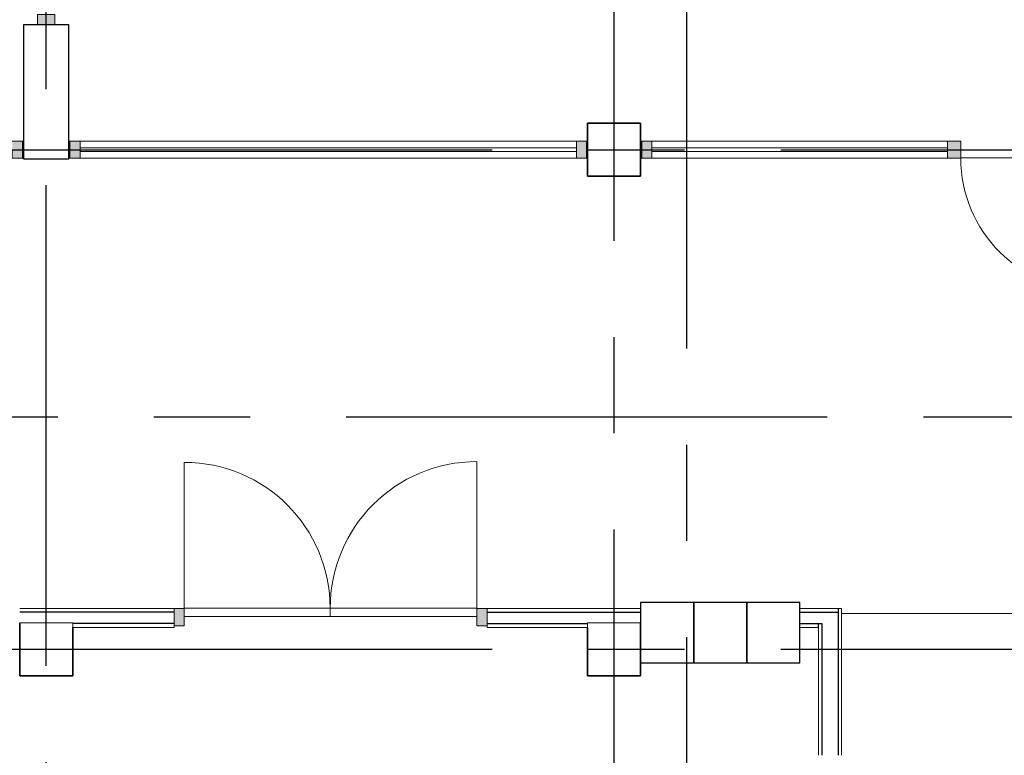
# Model space of a CAD drawing. Header units: millimetres. Extents: x -5940 to 121280, y -35718 to 26615.
# Tile 28 of 51: x 56075 to 62576, y 5400 to 10258. Entities that reach past the tile are written whole.
import ezdxf

# ---------------------------------------------------------------- set-up
doc = ezdxf.new("R2010")
doc.units = ezdxf.units.MM
doc.header["$LTSCALE"] = 100
doc.linetypes.add('CENTER', pattern=[50.8, 31.75, -6.35, 6.35, -6.35])
for name, color, linetype in [('AL22----_BINNENWAND', 2, 'Continuous'), ('AL28----_CONSTRUCTIES', 4, 'Continuous'), ('AL32----_BINNENKOZIJN', 1, 'Continuous'), ('AL45----_PLAFOND', 8, 'Continuous'), ('AL72----_GEBRUIKERSVOORZIENINGEN', 1, 'Continuous'), ('BL$7----_STRAMIEN', 8, 'Continuous')]:
    doc.layers.add(name, color=color, linetype=linetype)

# ---------------------------------------------------------------- blocks, each defined once
blk = doc.blocks.new('Rectangular Mullion - 31_CWM_067x114-7858783-_--_100 begane grond')
at = {"linetype": 'ByBlock', "lineweight": -2}
blk.add_hatch(color=0, dxfattribs=at).paths.add_polyline_path([(0, 0), (-67, 0), (-67, 114), (0, 114)], flags=0)
at = {"color": 0, "linetype": 'ByBlock', "lineweight": -2}
for p, q in [((-67, 114), (0, 114)), ((-67, 0), (-67, 114)), ((0, 114), (0, 0)), ((0, 0), (-67, 0))]:
    blk.add_line(p, q, dxfattribs=at)
blk = doc.blocks.new('31_DO_deur_0 - deur-8769442-_--_100 begane grond')
at = {"color": 0, "linetype": 'ByBlock', "lineweight": -2}
for p, q in [((484.5, 53), (-484.5, 53)), ((-484.5, 53), (-484.5, -1)), ((484.5, -1), (484.5, 53)), ((-484.5, -1), (484.5, -1))]:
    blk.add_line(p, q, dxfattribs=at)
blk = doc.blocks.new('Rectangular Mullion - 32-67x114-8769473-_--_100 begane grond')
at = {"linetype": 'ByBlock', "lineweight": -2}
blk.add_hatch(color=0, dxfattribs=at).paths.add_polyline_path([(0, -114), (-67, -114), (-67, 0), (0, 0), (0, -53)], flags=0)
at = {"color": 0, "linetype": 'ByBlock', "lineweight": -2}
for p, q in [((-67, 0), (0, 0)), ((0, 0), (0, -114)), ((-67, -114), (-67, -53)), ((0, -114), (-67, -114))]:
    blk.add_line(p, q, dxfattribs=at)
blk = doc.blocks.new('Rectangular Mullion - 32-67x114-8769464-_--_100 begane grond')
at = {"linetype": 'ByBlock', "lineweight": -2}
blk.add_hatch(color=0, dxfattribs=at).paths.add_polyline_path([(-67, -114), (0, -114), (0, 0), (-67, 0), (-67, -53)], flags=0)
at = {"color": 0, "linetype": 'ByBlock', "lineweight": -2}
for p, q in [((0, 0), (-67, 0)), ((0, -114), (0, 0)), ((-67, -53), (-67, -114)), ((-67, -114), (0, -114))]:
    blk.add_line(p, q, dxfattribs=at)
blk = doc.blocks.new('31_DO_deur_0 - deur-8769474-_--_100 begane grond')
at = {"color": 0, "linetype": 'ByBlock', "lineweight": -2}
for p, q in [((482, 53), (-482, 53)), ((-482, 53), (-482, -1)), ((482, -1), (482, 53)), ((-482, -1), (482, -1))]:
    blk.add_line(p, q, dxfattribs=at)
blk = doc.blocks.new('BI deur rechts - BI deur rechts-8769495-_--_100 begane grond')
at = {"color": 0, "linetype": 'ByBlock', "lineweight": -2}
blk.add_line((-482, 27), (-482, 991), dxfattribs=at)
blk.add_arc((-482, 27), 964, 360, 90, dxfattribs=at)
blk = doc.blocks.new('BI deur links - BI deur links-8769463-_--_100 begane grond')
at = {"color": 0, "linetype": 'ByBlock', "lineweight": -2}
blk.add_line((484.5, 27), (484.5, 996), dxfattribs=at)
blk.add_arc((484.5, 27), 969, 90, 180, dxfattribs=at)
blk = doc.blocks.new('31_DO_deur_0 - deur-8346439-_--_100 begane grond')
at = {"color": 0, "linetype": 'ByBlock', "lineweight": -2}
for p, q in [((440, 111), (-440, 111)), ((-440, 111), (-440, 57)), ((440, 57), (440, 111)), ((-440, 57), (440, 57))]:
    blk.add_line(p, q, dxfattribs=at)
blk = doc.blocks.new('BU deur rechts - BU deur rechts-V60-_--_100 begane grond')
at = {"color": 0, "linetype": 'ByBlock', "lineweight": -2}
blk.add_line((440, -27), (440, -907), dxfattribs=at)
blk.add_arc((440, -27), 880, 180, 270, dxfattribs=at)
blk = doc.blocks.new('System Panel - 31_CWP_glas_2-8920346-_--_100 begane grond')
at = {"color": 0, "linetype": 'ByBlock', "lineweight": -2}
for p, q in [((975.5, 69), (-975.5, 69)), ((-975.5, 69), (-975.5, 45)), ((975.5, 45), (975.5, 69)), ((-975.5, 45), (975.5, 45))]:
    blk.add_line(p, q, dxfattribs=at)
blk = doc.blocks.new('Rectangular Mullion - 32-67x114-8339040-_--_100 begane grond')
at = {"linetype": 'ByBlock', "lineweight": -2}
blk.add_hatch(color=0, dxfattribs=at).paths.add_polyline_path([(-67, -114), (-67, 0), (0, 0), (0, -114)], flags=0)
at = {"color": 0, "linetype": 'ByBlock', "lineweight": -2}
for p, q in [((-67, 0), (0, 0)), ((-67, -114), (-67, 0)), ((0, 0), (0, -114)), ((0, -114), (-67, -114))]:
    blk.add_line(p, q, dxfattribs=at)
blk = doc.blocks.new('Rectangular Mullion - 32-88x114-V62-_--_100 begane grond')
at = {"linetype": 'ByBlock', "lineweight": -2}
blk.add_hatch(color=0, dxfattribs=at).paths.add_polyline_path([(44, -114), (-44, -114), (-44, 0), (44, 0), (44, -111)], flags=0)
at = {"color": 0, "linetype": 'ByBlock', "lineweight": -2}
for p, q in [((-44, 0), (44, 0)), ((-44, -57), (-44, 0)), ((44, 0), (44, -114)), ((-44, -114), (-44, -111)), ((44, -114), (-44, -114))]:
    blk.add_line(p, q, dxfattribs=at)
blk = doc.blocks.new('Rectangular Mullion - 32-88x114-8920342-_--_100 begane grond')
at = {"color": 0, "linetype": 'ByBlock', "lineweight": -2}
for p, q in [((63403.1, 41170.9), (65354.2, 41170.9)), ((65354.2, 41056.9), (63403.1, 41056.9))]:
    blk.add_line(p, q, dxfattribs=at)
blk = doc.blocks.new('82-locker - 82-locker-8404087-_--_100 begane grond')
at = {"color": 0, "linetype": 'ByBlock', "lineweight": -2}
for p, q in [((200, 175), (-200, 175)), ((-200, 175), (-200, -175)), ((200, -175), (200, 175)), ((-200, -175), (200, -175))]:
    blk.add_line(p, q, dxfattribs=at)
blk = doc.blocks.new('System Panel - 31_CWP_glas_2-8919935-_--_100 begane grond')
at = {"color": 0, "linetype": 'ByBlock', "lineweight": -2}
for p, q in [((1638.5, 69), (-1638.5, 69)), ((-1638.5, 69), (-1638.5, 45)), ((1638.5, 45), (1638.5, 69)), ((-1638.5, 45), (1638.5, 45))]:
    blk.add_line(p, q, dxfattribs=at)
blk = doc.blocks.new('Rectangular Mullion - 32-67x114-V58-_--_100 begane grond')
at = {"linetype": 'ByBlock', "lineweight": -2}
blk.add_hatch(color=0, dxfattribs=at).paths.add_polyline_path([(-67, 0), (-67, -114), (0, -114), (0, 0)], flags=0)
at = {"color": 0, "linetype": 'ByBlock', "lineweight": -2}
for p, q in [((0, 0), (-67, 0)), ((-67, 0), (-67, -114)), ((0, -114), (0, 0)), ((-67, -114), (0, -114))]:
    blk.add_line(p, q, dxfattribs=at)
blk = doc.blocks.new('Rectangular Mullion - 32-67x114-V59-_--_100 begane grond')
at = {"linetype": 'ByBlock', "lineweight": -2}
blk.add_hatch(color=0, dxfattribs=at).paths.add_polyline_path([(0, 0), (0, -114), (-67, -114), (-67, 0)], flags=0)
at = {"color": 0, "linetype": 'ByBlock', "lineweight": -2}
for p, q in [((-67, 0), (0, 0)), ((-67, -114), (-67, 0)), ((0, 0), (0, -114)), ((0, -114), (-67, -114))]:
    blk.add_line(p, q, dxfattribs=at)
blk = doc.blocks.new('Rectangular Mullion - 32-88x114-8919934-_--_100 begane grond')
at = {"color": 0, "linetype": 'ByBlock', "lineweight": -2}
for p, q in [((67128.1, 41170.9), (70405.1, 41170.9)), ((70405.1, 41056.9), (67128.1, 41056.9))]:
    blk.add_line(p, q, dxfattribs=at)
blk = doc.blocks.new('Rectangular Mullion - 32-67x114-8925285-_--_100 begane grond')
at = {"linetype": 'ByBlock', "lineweight": -2}
blk.add_hatch(color=0, dxfattribs=at).paths.add_polyline_path([(0, 0), (0, -114), (-67, -114), (-67, 0)], flags=0)
at = {"color": 0, "linetype": 'ByBlock', "lineweight": -2}
for p, q in [((-67, 0), (0, 0)), ((-67, -57), (-67, 0)), ((0, 0), (0, -114)), ((-67, -114), (-67, -111)), ((0, -114), (-67, -114))]:
    blk.add_line(p, q, dxfattribs=at)

msp = doc.modelspace()

# ---------------------------------------------------------------- linework, layer by layer
at = {"layer": 'AL22----_BINNENWAND'}
for p, q in [((56100, 10225), (56100, 9339)), ((56400, 10225), (56100, 10225)), ((56400, 9339), (56400, 10225)), ((56100, 9339), (56400, 9339))]:
    msp.add_line(p, q, dxfattribs=at)
at = {"layer": 'AL22----_BINNENWAND', "lineweight": 13}
for p, q in [((56100, 9457), (56093, 9457)), ((56093, 9457), (56093, 9432)), ((56093, 9432), (56093, 9368)), ((56100, 9432), (56100, 9457)), ((56100, 9368), (56100, 9432)), ((56407, 9457), (56400, 9457)), ((56400, 9457), (56400, 9432)), ((56400, 9432), (56400, 9368)), ((56407, 9432), (56407, 9457)), ((56407, 9368), (56407, 9432)), ((59825, 9457), (59818, 9457)), ((59818, 9457), (59818, 9432)), ((59818, 9432), (59818, 9368)), ((60182, 9457), (60175, 9457)), ((60182, 9432), (60182, 9457)), ((60182, 9368), (60182, 9432)), ((56093, 9368), (56093, 9343)), ((56100, 9343), (56100, 9368)), ((56400, 9368), (56400, 9343)), ((56407, 9343), (56407, 9368)), ((59818, 9368), (59818, 9343)), ((60182, 9343), (60182, 9368)), ((56093, 9343), (56100, 9343)), ((56400, 9343), (56407, 9343)), ((59818, 9343), (59825, 9343)), ((60175, 9343), (60182, 9343)), ((57094, 6370), (56075, 6370)), ((57094, 6345), (57094, 6370)), ((57094, 6270), (57094, 6345)), ((60175, 6370), (59161, 6370)), ((59161, 6370), (59161, 6345)), ((59161, 6345), (59161, 6270)), ((61500, 6370), (61225, 6370)), ((61500, 5400), (61500, 6370)), ((56425, 6245), (57094, 6245)), ((57094, 6245), (57094, 6270)), ((59161, 6270), (59161, 6245)), ((59161, 6245), (59825, 6245)), ((61225, 6245), (61350, 6245)), ((61350, 6245), (61350, 5400))]:
    msp.add_line(p, q, dxfattribs=at)
at = {"layer": 'AL22----_BINNENWAND', "lineweight": 25}
for p, q in [((56093, 9432), (56100, 9432)), ((56407, 9432), (56400, 9432)), ((59825, 9432), (59818, 9432)), ((60175, 9432), (60182, 9432)), ((56093, 9368), (56100, 9368)), ((56407, 9368), (56400, 9368)), ((59825, 9368), (59818, 9368)), ((60175, 9368), (60182, 9368)), ((57094, 6345), (56075, 6345)), ((59161, 6345), (60175, 6345)), ((61225, 6345), (61478, 6345)), ((61478, 6370), (61478, 5400)), ((57094, 6270), (56425, 6270)), ((59161, 6270), (59825, 6270)), ((61225, 6270), (61372, 6270)), ((61350, 6245), (61350, 6270)), ((61372, 6270), (61372, 5400))]:
    msp.add_line(p, q, dxfattribs=at)
at = {"layer": 'AL28----_CONSTRUCTIES', "lineweight": 35}
for p, q in [((60175, 9575), (59825, 9575)), ((59825, 9575), (59825, 9225)), ((60175, 9225), (60175, 9575)), ((59825, 9225), (60175, 9225)), ((56075, 6275), (56075, 5925)), ((56425, 5925), (56425, 6245)), ((59825, 6245), (59825, 5925)), ((60175, 5925), (60175, 6275)), ((56075, 5925), (56425, 5925)), ((59825, 5925), (60175, 5925))]:
    msp.add_line(p, q, dxfattribs=at)
at = {"layer": 'AL28----_CONSTRUCTIES', "lineweight": 18}
for p, q in [((56425, 6275), (56075, 6275)), ((56425, 6270), (56425, 6275)), ((56425, 6245), (56425, 6270)), ((60175, 6275), (59825, 6275)), ((59825, 6275), (59825, 6270)), ((59825, 6270), (59825, 6245))]:
    msp.add_line(p, q, dxfattribs=at)
at = {"layer": 'AL45----_PLAFOND', "lineweight": 9}
msp.add_line((61500, 6336), (63575, 6336), dxfattribs=at)
at = {"layer": 'BL$7----_STRAMIEN', "linetype": 'CENTER'}
for p, q in [((56250, -34649.8), (56250, 25615.2)), ((60000, -6443), (60000, 25615.2)), ((60480.3, -32554.1), (60480.3, 23469.4)), ((-4940.3, 9400), (120279.6, 9400)), ((91886.4, 7633.7), (20353.8, 7633.7)), ((-4940.3, 6100), (120279.6, 6100))]:
    msp.add_line(p, q, dxfattribs=at)

# ---------------------------------------------------------------- block references
at = {"layer": 'AL32----_BINNENKOZIJN', "lineweight": 13, "extrusion": (0, 0, -1)}
for name, p, rotation in [('Rectangular Mullion - 31_CWM_067x114-7858783-_--_100 begane grond', (-56307, 10225), 270), ('Rectangular Mullion - 32-67x114-8925285-_--_100 begane grond', (-56093, 9343), 180), ('Rectangular Mullion - 32-67x114-V59-_--_100 begane grond', (-59818, 9343), 180)]:
    msp.add_blockref(name, p, dxfattribs=dict(at, rotation=rotation))
at = {"layer": 'AL32----_BINNENKOZIJN', "lineweight": 13, "rotation": 180}
for name, p in [('Rectangular Mullion - 32-67x114-V58-_--_100 begane grond', (56407, 9343)), ('System Panel - 31_CWP_glas_2-8920346-_--_100 begane grond', (61224.5, 9457))]:
    msp.add_blockref(name, p, dxfattribs=at)
at = {"layer": 'AL32----_BINNENKOZIJN', "lineweight": 13}
for name, p in [('Rectangular Mullion - 32-88x114-8919934-_--_100 begane grond', (-10654.1, -31713.9)), ('Rectangular Mullion - 32-88x114-8920342-_--_100 begane grond', (-3154.1, -31713.9)), ('System Panel - 31_CWP_glas_2-8919935-_--_100 begane grond', (58112.5, 9343)), ('Rectangular Mullion - 32-67x114-8769464-_--_100 begane grond', (59161, 6370))]:
    msp.add_blockref(name, p, dxfattribs=at)
at = {"layer": 'AL32----_BINNENKOZIJN', "lineweight": 13, "extrusion": (0, 0, -1)}
for name, p in [('Rectangular Mullion - 32-67x114-8339040-_--_100 begane grond', (-60182, 9457)), ('Rectangular Mullion - 32-88x114-V62-_--_100 begane grond', (-62244.1, 9457)), ('Rectangular Mullion - 32-67x114-8769473-_--_100 begane grond', (-57094, 6370))]:
    msp.add_blockref(name, p, dxfattribs=at)
at = {"layer": 'AL32----_BINNENKOZIJN', "lineweight": 18, "rotation": 180}
for name, p in [('31_DO_deur_0 - deur-8346439-_--_100 begane grond', (62728.1, 9457)), ('31_DO_deur_0 - deur-8769474-_--_100 begane grond', (57643, 6370)), ('31_DO_deur_0 - deur-8769442-_--_100 begane grond', (58609.5, 6370))]:
    msp.add_blockref(name, p, dxfattribs=at)
at = {"layer": 'AL32----_BINNENKOZIJN', "lineweight": 18}
for name, p in [('BU deur rechts - BU deur rechts-V60-_--_100 begane grond', (62728.1, 9373)), ('BI deur rechts - BI deur rechts-8769495-_--_100 begane grond', (57643, 6344)), ('BI deur links - BI deur links-8769463-_--_100 begane grond', (58609.5, 6344))]:
    msp.add_blockref(name, p, dxfattribs=at)
at = {"layer": 'AL72----_GEBRUIKERSVOORZIENINGEN', "rotation": 90.0000000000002}
for p in [(60350, 6210), (60700, 6210), (61050, 6210)]:
    msp.add_blockref('82-locker - 82-locker-8404087-_--_100 begane grond', p, dxfattribs=at)

doc.saveas('drawing.dxf')
